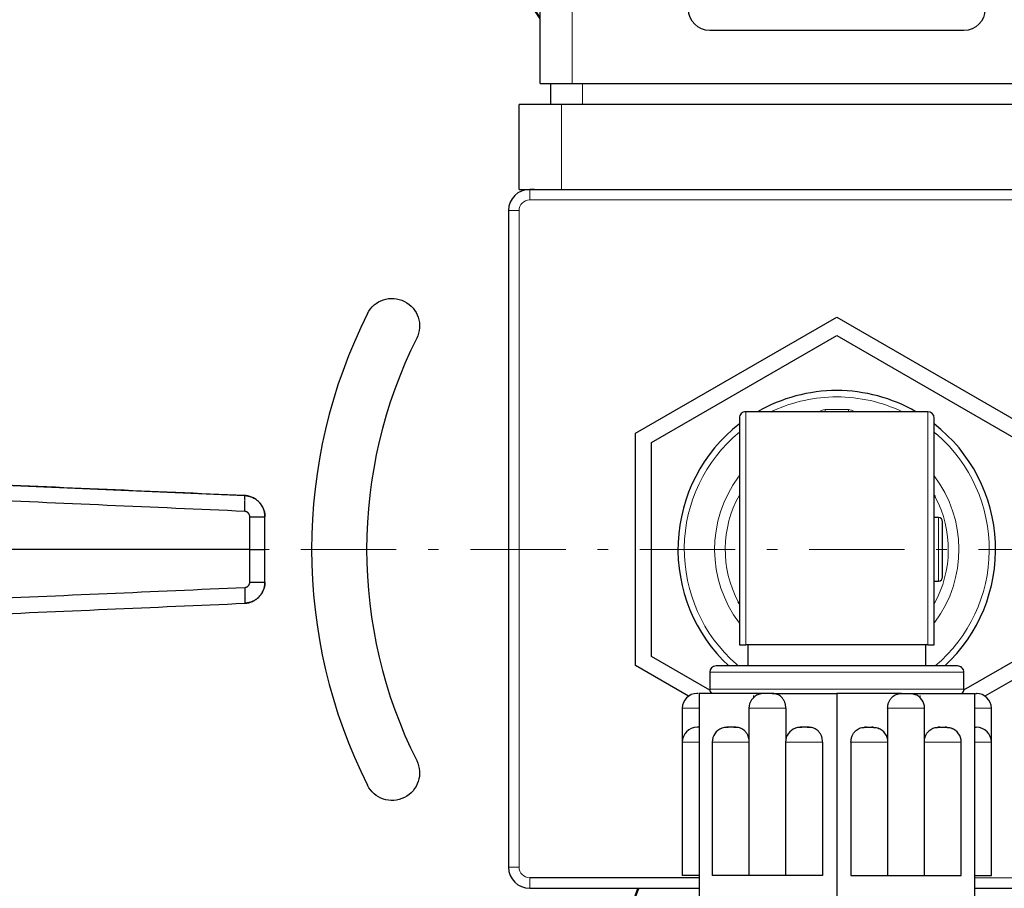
# Model space of a CAD drawing. Header units: millimetres. Extents: x 18 to 610, y -123 to 280.
# Tile 19 of 44: x 495 to 541, y -60 to -18. Entities that reach past the tile are written whole.
import ezdxf

# ---------------------------------------------------------------- set-up
doc = ezdxf.new("R2010")
doc.units = ezdxf.units.MM
doc.linetypes.add('CENTER', pattern=[8, 4.5, -1.5, 0.5, -1.5])
doc.linetypes.add('SOLID', pattern=[0])
doc.styles.add('Arial', font='Arial.ttf', dxfattribs={"height": 5})
doc.dimstyles.get("Standard").update_dxf_attribs({"dimtxt": 5, "dimasz": 5, "dimexe": 0.18, "dimexo": 0.0625, "dimgap": 0.09, "dimtad": 0, "dimtih": 1, "dimtoh": 1, "dimdec": 4, "dimzin": 0, "dimdsep": 46, "dimtxsty": 'Arial', "dimcen": 0.09, "dimadec": 0, "dimazin": 0, "dimtfac": 1, "dimtdec": 4, "dimtofl": 0, "dimtmove": 0, "dimatfit": 3, "dimfxl": 0, "dimtolj": 1, "dimtzin": 0, "dimarcsym": 0})

# ---------------------------------------------------------------- blocks, each defined once
blk = doc.blocks.new('*D3')
at = {"color": 0, "lineweight": -2}
for p, q in [((533.344, 32.155), (595.734, 32.155)), ((594.334, -38.507), (594.334, 27.155)), ((584.668, -43.507), (595.734, -43.507))]:
    blk.add_line(p, q, dxfattribs=at)
at = {"color": 0}
for points in [[(595.167, 27.155), (593.5, 27.155), (594.334, 32.155)], [(593.5, -38.507), (595.167, -38.507), (594.334, -43.507)]]:
    blk.add_solid(points, dxfattribs=at)
at = {"layer": 'Defpoints', "color": 0}
for p in [(533.344, 32.155), (594.334, 32.155), (584.668, -43.507)]:
    blk.add_point(p, dxfattribs=at)
at = {"color": 0, "lineweight": 9, "insert": (589.291, -5.676), "char_height": 5, "attachment_point": 5, "rotation": 90, "style": 'Arial'}
blk.add_mtext('\\A1;75.7', dxfattribs=at)
blk = doc.blocks.new('*D6')
at = {"color": 0, "lineweight": -2}
for p, q in [((511.043, -101.422), (438.885, 39.288)), ((451.644, 14.407), (508.762, -96.973))]:
    blk.add_line(p, q, dxfattribs=at)
at = {"color": 0}
blk.add_solid([(508.02, -97.353), (509.503, -96.592), (511.043, -101.422)], dxfattribs=at)
at = {"layer": 'Defpoints', "color": 0}
for p in [(451.644, 14.407), (511.043, -101.422)]:
    blk.add_point(p, dxfattribs=at)
at = {"color": 0, "lineweight": 9, "insert": (449.718, 29.537), "char_height": 5, "attachment_point": 5, "rotation": 297.1495, "style": 'Arial'}
blk.add_mtext('\\A1;Ø130.2', dxfattribs=at)
blk = doc.blocks.new('BlockOfCenters_1', base_point=(481.344, -43.507))
at = {"color": 6, "linetype": 'CENTER', "lineweight": 9}
blk.add_lwpolyline([(560.544, -43.507), (402.144, -43.507)], dxfattribs=at)
blk = doc.blocks.new('BlockOfViews_1')
at = {"linetype": 'SOLID', "lineweight": 30}
for p, q in [((519.344, -21.507, 66.89), (519.344, -13.507, 66.89)), ((539.344, -19.007, 68.39), (527.344, -19.007, 68.39)), ((519.844, -22.507, 66.39), (519.844, -21.507, 66.39)), ((520.844, -21.507, 68.39), (545.844, -21.507, 68.39)), ((518.344, -26.507, 67.39), (518.344, -22.507, 67.39)), ((546.344, -22.507, 69.39), (520.344, -22.507, 69.39)), ((519.071, -26.507, 68.932), (518.844, -26.507, 68.932)), ((520.344, -26.507, 69.39), (546.344, -26.507, 69.39)), ((517.844, -27.507, 68.932), (517.844, -58.507, 68.932)), ((523.844, -38.022, 71.432), (533.344, -32.537, 71.432)), ((533.344, -32.537, 71.432), (542.844, -38.022, 71.432)), ((524.594, -38.455, 71.432), (533.344, -33.403, 71.432)), ((533.344, -33.403, 71.432), (542.094, -38.455, 71.432)), ((537.644, -37.007, 89.132), (529.044, -37.007, 89.132)), ((523.844, -48.992, 71.432), (523.844, -38.022, 71.432)), ((524.594, -48.559, 71.432), (524.594, -38.455, 71.432)), ((492.383, -40.398, 72.992), (505.387, -40.965, 72.433)), ((538.144, -42.007, 80.932), (537.944, -42.007, 80.932)), ((505.626, -43.507, 73.174), (488.244, -43.507, 73.933)), ((537.944, -45.007, 80.932), (538.144, -45.007, 80.932)), ((537.644, -48.007, 93.823), (529.044, -48.007, 93.823)), ((529.144, -48.007, 89.075), (529.144, -49.007, 89.075)), ((537.543, -49.007, 89.075), (537.543, -48.007, 89.075)), ((527.355, -50.153, 71.432), (524.594, -48.559, 71.432)), ((542.094, -48.559, 71.432), (539.332, -50.153, 71.432)), ((526.348, -50.438, 71.432), (523.844, -48.992, 71.432)), ((542.844, -48.992, 71.432), (540.339, -50.438, 71.432)), ((527.344, -49.307, 89.132), (527.344, -50.107, 89.132)), ((539.344, -50.107, 89.132), (539.344, -49.307, 89.132)), ((526.844, -50.307, 92.885), (526.844, -61.557, 92.885)), ((529.9, -50.307, 94.65), (526.844, -50.307, 92.885)), ((530.287, -50.307, 94.873), (533.344, -50.307, 96.638)), ((533.344, -50.307, 96.638), (533.344, -61.557, 96.638)), ((536.4, -50.307, 94.873), (533.344, -50.307, 96.638)), ((536.787, -50.307, 94.65), (539.844, -50.307, 92.885)), ((539.844, -50.307, 92.885), (539.844, -61.557, 92.885)), ((526.044, -51.007, 89.13), (526.044, -52.607, 89.13)), ((529.194, -51.007, 94.605), (529.195, -58.907, 94.54)), ((530.942, -51.007, 95.251), (530.942, -52.485, 95.251)), ((535.745, -51.007, 95.251), (535.745, -52.485, 95.251)), ((537.492, -58.907, 94.54), (537.493, -51.007, 94.605)), ((540.644, -52.607, 89.13), (540.644, -51.007, 89.13)), ((528.168, -51.907, 93.65), (528.223, -51.907, 93.682)), ((528.481, -51.907, 93.831), (528.555, -51.907, 93.873)), ((531.632, -51.907, 95.65), (531.688, -51.907, 95.682)), ((531.945, -51.907, 95.831), (532.019, -51.907, 95.873)), ((534.742, -51.907, 95.831), (534.668, -51.907, 95.873)), ((535.055, -51.907, 95.65), (534.999, -51.907, 95.682)), ((538.206, -51.907, 93.831), (538.132, -51.907, 93.873)), ((538.519, -51.907, 93.65), (538.464, -51.907, 93.682)), ((526.044, -52.607, 91.132), (526.044, -58.907, 91.132)), ((527.462, -52.607, 93.605), (527.463, -58.907, 93.54)), ((530.926, -52.607, 95.605), (530.927, -58.907, 95.54)), ((532.674, -52.607, 96.251), (532.674, -58.907, 96.251)), ((534.013, -52.607, 96.251), (534.013, -58.907, 96.251)), ((535.76, -58.907, 95.54), (535.761, -52.607, 95.605)), ((539.224, -58.907, 93.54), (539.225, -52.607, 93.605)), ((540.644, -58.907, 91.132), (540.644, -52.607, 91.132)), ((526.844, -59.007, 69.432), (518.844, -59.007, 69.432)), ((518.844, -59.507, 68.932), (526.844, -59.507, 68.932)), ((539.844, -59.507, 68.932), (547.844, -59.507, 68.932))]:
    blk.add_line(p, q, dxfattribs=at)
at = {"color": 196, "linetype": 'SOLID', "lineweight": 9}
for p, q in [((520.844, -21.507, 68.39), (520.844, -13.507, 68.39)), ((521.344, -22.507, 67.89), (521.344, -21.507, 67.89)), ((520.344, -26.507, 69.39), (520.344, -22.507, 69.39)), ((518.844, -27.007, 69.432), (547.844, -27.007, 69.432)), ((518.344, -58.507, 69.432), (518.344, -27.507, 69.432)), ((533.894, -36.907, 77.532), (532.794, -36.907, 77.532)), ((547.844, -59.007, 69.432), (539.844, -59.007, 69.432))]:
    blk.add_line(p, q, dxfattribs=at)
at = {"linetype": 'SOLID', "lineweight": 9}
for p, q in [((529.405, -50.511, 94.576), (529.405, -50.407, 94.576)), ((537.282, -50.511, 94.576), (537.282, -50.407, 94.576))]:
    blk.add_line(p, q, dxfattribs=at)
at = {"linetype": 'SOLID', "lineweight": 30}
for centre, radius, start, end in [((481.344, -43.507, -7.768), 65.4, 48.54992, 318.36116), ((481.344, -43.507, 10.232), 65.086, 48.87291, 318.68174), ((481.344, -43.507, 10.232), 45.553, 33.4651, 175.5936), ((481.344, -43.507, 10.232), 45.519, 33.399, 175.5901), ((518.844, -27.507, 68.932), 1, 90, 180), ((533.344, -43.507, 32.432), 24.8, 153.3245, 206.6755), ((533.344, -43.507, 32.432), 22.2, 153.3245, 206.6755), ((533.344, -43.507, 77.232), 7.5, 90, 119.9181), ((533.344, -43.507, 77.232), 7.5, 60.0819, 90), ((529.043, -37.307, 89.132), 0.3, 89.9947, 180.0075), ((537.643, -37.307, 89.132), 0.3, 0.015, 89.9828), ((533.344, -43.507, 77.232), 7.5, 127.8334, 227.1682), ((533.344, -43.507, 77.232), 7.5, 312.8318, 52.1666), ((533.344, -43.507, 77.532), 5.768, 142.8973, 143.5135), ((538.143, -42.207, 80.932), 0.2, 0.0045, 89.9824), ((538.136, -44.8, 80.932), 0.208, 272.0603, 357.9539), ((533.344, -43.507, 77.532), 5.768, 322.8973, 323.5135), ((481.344, -43.507, 10.232), 45.553, 184.4064, 339.4342), ((481.344, -43.507, 10.232), 45.519, 184.4099, 339.4181), ((527.644, -49.307, 89.132), 0.3, 89.9968, 179.9938), ((539.044, -49.307, 89.132), 0.3, 359.9883, 90.0095), ((527.665, -50.086, 89.132), 0.322, 183.8384, 223.4313), ((539.04, -50.104, 89.132), 0.303, 316.7126, 359.4015), ((526.749, -51.013, 89.132), 0.706, 90.4748, 179.5243), ((529.895, -51.01, 94.509), 0.701, 109.9764, 179.757), ((536.792, -51.01, 94.605), 0.701, 0.2416, 70.0321), ((539.938, -51.013, 89.13), 0.706, 0.4676, 89.5283), ((526.744, -52.607, 91.132), 0.7, 90.0006, 179.9985), ((528.163, -52.61, 93.509), 0.701, 109.9758, 179.7572), ((531.627, -52.61, 95.509), 0.701, 109.9758, 179.7572), ((535.06, -52.61, 95.605), 0.701, 0.2414, 70.0327), ((538.524, -52.61, 93.605), 0.701, 0.2414, 70.0327), ((539.944, -52.607, 91.132), 0.7, 0.0015, 89.9994), ((518.844, -58.507, 68.932), 1, 180, 270)]:
    blk.add_arc(centre, radius, start, end, dxfattribs=at)
at = {"linetype": 'SOLID', "lineweight": 30, "extrusion": (-1.42109e-16, 0, -1)}
for centre, start, end in [((-527.344, -18.007, -68.39), 270, 0), ((-539.344, -18.007, -68.39), 180, 270)]:
    blk.add_arc(centre, 1, start, end, dxfattribs=at)
at = {"linetype": 'SOLID', "lineweight": 30, "extrusion": (0, 1, 0)}
for centre, radius, start, end in [((-520.844, 66.89, -21.507), 1.5, 0, 90), ((-520.344, 67.39, -26.507), 2, 0, 90), ((-536.494, 94.588, -50.307), 0.3, 71.8103, 168.1897), ((-539.644, 89.132, -50.307), 0.3, 146.3935, 197.0185), ((-534.761, 95.588, -51.907), 0.3, 71.8103, 168.1897), ((-538.226, 93.588, -51.907), 0.3, 71.8103, 168.1897), ((-539.644, 91.132, -51.907), 0.3, 131.8103, 196.875), ((-534.761, 95.588, -58.907), 1, 41.537, 182.7704), ((-536.494, 94.588, -58.907), 1, 42.7663, 182.7704), ((-538.226, 93.588, -58.907), 1, 42.7663, 182.7704), ((-539.644, 91.132, -58.907), 1, 101.537, 180)]:
    blk.add_arc(centre, radius, start, end, dxfattribs=at)
at = {"linetype": 'SOLID', "lineweight": 30, "extrusion": (0, -1, 0)}
for centre, radius, start, end in [((520.344, 67.39, 22.507), 2, 90, 180), ((533.344, 89.132, 49.007), 5.7, 358.5, 181.5), ((527.044, 89.132, 50.307), 0.3, 146.3935, 197.0185), ((530.194, 94.588, 50.307), 0.3, 71.8103, 168.1897), ((527.044, 91.132, 51.907), 0.3, 131.8103, 196.875), ((528.461, 93.588, 51.907), 0.3, 71.8103, 168.1897), ((531.926, 95.588, 51.907), 0.3, 71.8103, 168.1897), ((527.044, 91.132, 58.907), 1, 101.537, 180), ((528.461, 93.588, 58.907), 1, 42.7663, 182.7704), ((530.194, 94.588, 58.907), 1, 42.7663, 182.7704), ((531.926, 95.588, 58.907), 1, 41.537, 182.7704)]:
    blk.add_arc(centre, radius, start, end, dxfattribs=at)
at = {"color": 196, "linetype": 'SOLID', "lineweight": 9, "extrusion": (-1, 0, 0)}
for centre, radius, start, end in [((27.007, 68.932, -518.844), 0.5, 90, 180), ((43.507, 89.132, -529.044), 6.5, 46.1869, 180), ((36.907, 77.732, -532.794), 0.2, 270, 300.0223), ((36.907, 77.732, -533.894), 0.2, 270, 300.0358), ((59.007, 68.932, -518.844), 0.5, 0, 90)]:
    blk.add_arc(centre, radius, start, end, dxfattribs=at)
at = {"color": 196, "linetype": 'SOLID', "lineweight": 9, "extrusion": (0, 0, -1)}
for centre, start, end in [((-518.844, -27.507, -69.432), 360, 90), ((-518.844, -58.507, -69.432), 270, 0)]:
    blk.add_arc(centre, 0.5, start, end, dxfattribs=at)
at = {"color": 196, "linetype": 'SOLID', "lineweight": 9, "extrusion": (0, -1, 0)}
for centre, radius, start, end in [((518.344, 68.932, 27.507), 0.5, 90, 180), ((527.044, 89.132, 51.007), 1, 101.537, 180.1435), ((536.494, 94.588, 51.007), 1, 0.9375, 138.463), ((534.761, 95.588, 52.607), 1, 0.9375, 138.463), ((538.226, 93.588, 52.607), 1, 0.9375, 137.1051), ((539.644, 91.132, 52.607), 1, 0, 78.463)]:
    blk.add_arc(centre, radius, start, end, dxfattribs=at)
at = {"linetype": 'SOLID', "lineweight": 30, "extrusion": (-8.45174e-29, 2.25963e-31, -1)}
for centre, start, end in [((-512.345, -32.957, -32.432), 26.6755, 206.6755), ((-512.345, -54.057, -32.432), 153.3245, 333.3245)]:
    blk.add_arc(centre, 1.3, start, end, dxfattribs=at)
at = {"color": 196, "linetype": 'SOLID', "lineweight": 9, "extrusion": (0, -4.44089e-16, -1)}
for start, end in [(65.5932, 90), (90, 115.4653), (311.1864, 50.2905), (131.1864, 229.8137)]:
    blk.add_arc((-533.344, -43.507, -77.532), 7.2, start, end, dxfattribs=at)
at = {"linetype": 'SOLID', "lineweight": 30, "extrusion": (0, -4.44089e-16, -1)}
for start, end in [(64.5347, 65.5932), (129.7095, 131.1864), (310.1863, 311.1864)]:
    blk.add_arc((-533.344, -43.507, -77.532), 7.2, start, end, dxfattribs=at)
at = {"color": 196, "linetype": 'SOLID', "lineweight": 9}
for centre, radius, start, end in [((532.794, -37.307, 77.532), 0.4, 90, 131.4), ((533.894, -37.307, 77.532), 0.4, 48.6, 90), ((533.344, -43.507, 77.532), 5.768, 143.5135, 217.1027), ((533.344, -43.507, 77.532), 5.768, 323.5135, 37.1027)]:
    blk.add_arc(centre, radius, start, end, dxfattribs=at)
at = {"color": 196, "linetype": 'SOLID', "lineweight": 9, "extrusion": (1, 0, 0)}
for centre, radius, end in [((-43.507, 89.132, 537.644), 6.5, 133.8131), ((-43.507, 80.932, 538.144), 1.5, 180)]:
    blk.add_arc(centre, radius, 0, end, dxfattribs=at)
at = {"linetype": 'SOLID', "lineweight": 30, "extrusion": (1, 0, 0)}
blk.add_arc((-43.507, 89.132, 528.744), 6.2, 358.5484, 136.536, dxfattribs=at)
at = {"linetype": 'SOLID', "lineweight": 30, "extrusion": (-1, 1.62443e-32, 1.25101e-31)}
blk.add_arc((43.507, 89.132, -537.944), 6.2, 43.464, 181.4516, dxfattribs=at)
at = {"color": 196, "linetype": 'SOLID', "lineweight": 9, "extrusion": (5.30734e-32, -3.37201e-16, -1)}
for start, end in [(332.027, 29.1663), (152.027, 209.1663)]:
    blk.add_arc((-533.344, -43.507, -77.666), 5.268, start, end, dxfattribs=at)
at = {"linetype": 'SOLID', "lineweight": 30, "extrusion": (5.30734e-32, -3.37201e-16, -1)}
for start, end in [(150.8337, 152.027), (330.8337, 332.027)]:
    blk.add_arc((-533.344, -43.507, -77.666), 5.268, start, end, dxfattribs=at)
at = {"linetype": 'SOLID', "lineweight": 30, "extrusion": (-1, 0, 0)}
for start, end in [(180, 183.2694), (357.6923, 180)]:
    blk.add_arc((43.507, 80.932, -538.344), 1.3, start, end, dxfattribs=at)
at = {"color": 196, "linetype": 'SOLID', "lineweight": 9, "extrusion": (0, 1, -1.4803e-16)}
blk.add_arc((-533.344, 89.132, -49.307), 6, 360, 180, dxfattribs=at)
at = {"color": 196, "linetype": 'SOLID', "lineweight": 9, "extrusion": (0, -1, 1.4803e-16)}
for start, end in [(90, 180), (360, 90)]:
    blk.add_arc((533.344, 89.132, 50.107), 6, start, end, dxfattribs=at)
at = {"color": 196, "linetype": 'SOLID', "lineweight": 9, "extrusion": (0, 1, 0)}
for centre, radius, start, end in [((-530.194, 94.588, -51.007), 1, 0.9375, 138.463), ((-539.644, 89.132, -51.007), 1, 101.537, 180.1435), ((-527.044, 91.132, -52.607), 1, 0, 78.463), ((-528.461, 93.588, -52.607), 1, 0.9375, 137.1051), ((-531.926, 95.588, -52.607), 1, 0.9375, 138.463), ((-518.344, 68.932, -58.507), 0.5, 0, 90)]:
    blk.add_arc(centre, radius, start, end, dxfattribs=at)
at = {"linetype": 'SOLID', "lineweight": 30}
for points, knots in [([(505.387, -40.965, 72.433), (503.22, -40.871, 72.527), (498.885, -40.681, 72.714), (494.55, -40.492, 72.901), (492.383, -40.398, 72.992)], [0, 0, 0, 0, 6.51434, 13.028925, 13.028925, 13.028925, 13.028925]), ([(505.387, -41.712, 73.182), (503.22, -41.617, 73.276), (498.885, -41.427, 73.464), (494.55, -41.236, 73.65), (492.382, -41.14, 73.742)], [0, 0, 0, 0, 6.51434, 13.028925, 13.028925, 13.028925, 13.028925]), ([(505.387, -40.965, 72.433), (505.414, -40.966, 72.432), (505.44, -40.969, 72.432), (505.494, -40.975, 72.431), (505.52, -40.98, 72.431), (505.572, -40.991, 72.431), (505.598, -40.997, 72.43), (505.65, -41.012, 72.43), (505.675, -41.021, 72.429), (505.725, -41.04, 72.429), (505.75, -41.05, 72.429), (505.798, -41.073, 72.428), (505.822, -41.086, 72.428), (505.868, -41.112, 72.427), (505.891, -41.127, 72.427), (505.935, -41.157, 72.427), (505.956, -41.173, 72.426), (505.997, -41.207, 72.426), (506.018, -41.225, 72.426), (506.056, -41.262, 72.425), (506.075, -41.282, 72.425), (506.11, -41.322, 72.425), (506.127, -41.343, 72.425), (506.159, -41.386, 72.424), (506.175, -41.408, 72.424), (506.203, -41.453, 72.424), (506.217, -41.476, 72.424), (506.242, -41.524, 72.424), (506.253, -41.548, 72.424), (506.274, -41.597, 72.423), (506.284, -41.622, 72.423), (506.301, -41.673, 72.423), (506.308, -41.699, 72.423), (506.321, -41.751, 72.423), (506.326, -41.778, 72.423), (506.335, -41.831, 72.423), (506.338, -41.857, 72.423), (506.342, -41.911, 72.423), (506.344, -41.938, 72.423), (506.344, -41.964, 72.423)], [0, 0, 0, 0, 0.080133, 0.080133, 0.160266, 0.160266, 0.240399, 0.240399, 0.320532, 0.320532, 0.400665, 0.400665, 0.480798, 0.480798, 0.560931, 0.560931, 0.641064, 0.641064, 0.721196, 0.721196, 0.801329, 0.801329, 0.881462, 0.881462, 0.961595, 0.961595, 1.041728, 1.041728, 1.121861, 1.121861, 1.201994, 1.201994, 1.282127, 1.282127, 1.36226, 1.36226, 1.442393, 1.442393, 1.522526, 1.522526, 1.522526, 1.522526]), ([(506.344, -41.964, 72.423), (506.344, -41.901, 72.423), (506.334, -41.805, 72.423), (506.304, -41.681, 72.423), (506.273, -41.591, 72.423), (506.233, -41.504, 72.424), (506.185, -41.421, 72.424), (506.13, -41.344, 72.425), (506.067, -41.272, 72.425), (505.997, -41.206, 72.426), (505.922, -41.147, 72.427), (505.842, -41.096, 72.428), (505.757, -41.052, 72.429), (505.668, -41.017, 72.429), (505.546, -40.981, 72.431), (505.451, -40.968, 72.432), (505.387, -40.965, 72.433)], [0, 0, 0, 0, 0.12853, 0.192797, 0.257069, 0.321347, 0.385632, 0.449928, 0.514236, 0.578552, 0.642886, 0.707239, 0.771612, 0.83601, 0.900433, 1.029368, 1.029368, 1.029368, 1.029368]), ([(505.626, -41.962, 73.172), (505.626, -41.956, 73.172), (505.626, -41.949, 73.172), (505.625, -41.935, 73.172), (505.624, -41.929, 73.172), (505.622, -41.916, 73.172), (505.62, -41.909, 73.172), (505.617, -41.896, 73.172), (505.615, -41.89, 73.172), (505.611, -41.877, 73.173), (505.609, -41.87, 73.173), (505.603, -41.858, 73.173), (505.601, -41.852, 73.173), (505.594, -41.84, 73.173), (505.591, -41.834, 73.173), (505.584, -41.823, 73.174), (505.58, -41.817, 73.174), (505.572, -41.807, 73.174), (505.568, -41.801, 73.174), (505.559, -41.791, 73.175), (505.554, -41.787, 73.175), (505.545, -41.777, 73.175), (505.54, -41.773, 73.175), (505.529, -41.764, 73.176), (505.524, -41.76, 73.176), (505.513, -41.753, 73.176), (505.507, -41.749, 73.177), (505.496, -41.742, 73.177), (505.49, -41.739, 73.177), (505.478, -41.734, 73.178), (505.471, -41.731, 73.178), (505.459, -41.726, 73.179), (505.453, -41.724, 73.179), (505.44, -41.72, 73.18), (505.433, -41.719, 73.18), (505.42, -41.716, 73.18), (505.414, -41.715, 73.181), (505.4, -41.713, 73.181), (505.394, -41.712, 73.181), (505.387, -41.712, 73.182)], [0, 0, 0, 0, 0.00152552, 0.00152552, 0.00305104, 0.00305104, 0.00457656, 0.00457656, 0.00610209, 0.00610209, 0.00762761, 0.00762761, 0.00915313, 0.00915313, 0.01067865, 0.01067865, 0.01220417, 0.01220417, 0.01372969, 0.01372969, 0.01525521, 0.01525521, 0.01678074, 0.01678074, 0.01830626, 0.01830626, 0.01983178, 0.01983178, 0.0213573, 0.0213573, 0.02288282, 0.02288282, 0.02440834, 0.02440834, 0.02593386, 0.02593386, 0.02745939, 0.02745939, 0.02898491, 0.02898491, 0.02898491, 0.02898491]), ([(505.626, -41.962, 73.172), (505.626, -41.946, 73.172), (505.624, -41.922, 73.172), (505.616, -41.891, 73.172), (505.609, -41.869, 73.173), (505.599, -41.847, 73.173), (505.587, -41.826, 73.173), (505.573, -41.807, 73.174), (505.557, -41.789, 73.175), (505.54, -41.772, 73.175), (505.521, -41.758, 73.176), (505.501, -41.745, 73.177), (505.479, -41.734, 73.178), (505.457, -41.725, 73.179), (505.427, -41.716, 73.18), (505.403, -41.713, 73.181), (505.387, -41.712, 73.182)], [0, 0, 0, 0, 0.12853, 0.192797, 0.257069, 0.321347, 0.385632, 0.449928, 0.514236, 0.578552, 0.642886, 0.707239, 0.771612, 0.83601, 0.900433, 1.029368, 1.029368, 1.029368, 1.029368]), ([(505.626, -43.507, 73.174), (505.626, -43.48, 73.174), (505.626, -43.453, 73.174), (505.626, -43.399, 73.174), (505.626, -43.372, 73.174), (505.626, -43.317, 73.174), (505.626, -43.29, 73.174), (505.626, -43.236, 73.174), (505.626, -43.209, 73.174), (505.626, -43.155, 73.174), (505.626, -43.128, 73.174), (505.626, -43.073, 73.174), (505.626, -43.046, 73.174), (505.626, -42.992, 73.174), (505.626, -42.965, 73.174), (505.626, -42.911, 73.174), (505.626, -42.884, 73.174), (505.626, -42.83, 73.174), (505.626, -42.802, 73.174), (505.626, -42.748, 73.174), (505.626, -42.721, 73.174), (505.626, -42.667, 73.174), (505.626, -42.64, 73.174), (505.626, -42.586, 73.174), (505.626, -42.559, 73.173), (505.626, -42.504, 73.173), (505.626, -42.477, 73.173), (505.626, -42.423, 73.173), (505.626, -42.396, 73.173), (505.626, -42.342, 73.173), (505.626, -42.315, 73.173), (505.626, -42.26, 73.173), (505.626, -42.233, 73.173), (505.626, -42.179, 73.173), (505.626, -42.152, 73.173), (505.626, -42.098, 73.172), (505.626, -42.071, 73.172), (505.626, -42.016, 73.172), (505.626, -41.989, 73.172), (505.626, -41.962, 73.172)], [0, 0, 0, 0, 0.00334826, 0.00334826, 0.00669652, 0.00669652, 0.01004477, 0.01004477, 0.01339303, 0.01339303, 0.01674129, 0.01674129, 0.02008955, 0.02008955, 0.0234378, 0.0234378, 0.02678606, 0.02678606, 0.03013432, 0.03013432, 0.03348258, 0.03348258, 0.03683084, 0.03683084, 0.04017909, 0.04017909, 0.04352735, 0.04352735, 0.04687561, 0.04687561, 0.05022387, 0.05022387, 0.05357212, 0.05357212, 0.05692038, 0.05692038, 0.06026864, 0.06026864, 0.0636169, 0.0636169, 0.0636169, 0.0636169]), ([(505.626, -45.052, 73.172), (505.626, -45.025, 73.172), (505.626, -44.998, 73.172), (505.626, -44.943, 73.172), (505.626, -44.916, 73.172), (505.626, -44.862, 73.173), (505.626, -44.835, 73.173), (505.626, -44.781, 73.173), (505.626, -44.754, 73.173), (505.626, -44.7, 73.173), (505.626, -44.672, 73.173), (505.626, -44.618, 73.173), (505.626, -44.591, 73.173), (505.626, -44.537, 73.173), (505.626, -44.51, 73.173), (505.626, -44.456, 73.173), (505.626, -44.429, 73.174), (505.626, -44.374, 73.174), (505.626, -44.347, 73.174), (505.626, -44.293, 73.174), (505.626, -44.266, 73.174), (505.626, -44.212, 73.174), (505.626, -44.185, 73.174), (505.626, -44.13, 73.174), (505.626, -44.103, 73.174), (505.626, -44.049, 73.174), (505.626, -44.022, 73.174), (505.626, -43.968, 73.174), (505.626, -43.941, 73.174), (505.626, -43.886, 73.174), (505.626, -43.859, 73.174), (505.626, -43.805, 73.174), (505.626, -43.778, 73.174), (505.626, -43.724, 73.174), (505.626, -43.697, 73.174), (505.626, -43.643, 73.174), (505.626, -43.615, 73.174), (505.626, -43.561, 73.174), (505.626, -43.534, 73.174), (505.626, -43.507, 73.174)], [0, 0, 0, 0, 0.0061437, 0.0061437, 0.0122874, 0.0122874, 0.0184311, 0.0184311, 0.0245748, 0.0245748, 0.0307185, 0.0307185, 0.0368621, 0.0368621, 0.0430058, 0.0430058, 0.0491495, 0.0491495, 0.0552932, 0.0552932, 0.0614369, 0.0614369, 0.0675806, 0.0675806, 0.0737243, 0.0737243, 0.079868, 0.079868, 0.0860117, 0.0860117, 0.0921554, 0.0921554, 0.098299, 0.098299, 0.1044427, 0.1044427, 0.1105864, 0.1105864, 0.1167301, 0.1167301, 0.1167301, 0.1167301]), ([(506.344, -45.05, 72.423), (506.344, -45.077, 72.423), (506.342, -45.103, 72.423), (506.338, -45.157, 72.423), (506.335, -45.184, 72.423), (506.326, -45.237, 72.423), (506.321, -45.263, 72.423), (506.308, -45.315, 72.423), (506.301, -45.341, 72.423), (506.284, -45.392, 72.423), (506.274, -45.417, 72.423), (506.253, -45.466, 72.424), (506.242, -45.49, 72.424), (506.217, -45.538, 72.424), (506.203, -45.561, 72.424), (506.175, -45.607, 72.424), (506.159, -45.629, 72.424), (506.127, -45.672, 72.425), (506.11, -45.692, 72.425), (506.075, -45.732, 72.425), (506.056, -45.752, 72.425), (506.018, -45.789, 72.426), (505.997, -45.807, 72.426), (505.956, -45.841, 72.426), (505.935, -45.857, 72.427), (505.891, -45.887, 72.427), (505.868, -45.902, 72.427), (505.822, -45.929, 72.428), (505.798, -45.941, 72.428), (505.75, -45.964, 72.429), (505.725, -45.975, 72.429), (505.675, -45.994, 72.429), (505.65, -46.002, 72.43), (505.598, -46.017, 72.43), (505.572, -46.024, 72.431), (505.52, -46.034, 72.431), (505.494, -46.039, 72.431), (505.44, -46.045, 72.432), (505.414, -46.048, 72.432), (505.387, -46.049, 72.433)], [0, 0, 0, 0, 0.080504, 0.080504, 0.161008, 0.161008, 0.241512, 0.241512, 0.322016, 0.322016, 0.40252, 0.40252, 0.483024, 0.483024, 0.563528, 0.563528, 0.644032, 0.644032, 0.724536, 0.724536, 0.805039, 0.805039, 0.885543, 0.885543, 0.966047, 0.966047, 1.046551, 1.046551, 1.127055, 1.127055, 1.207559, 1.207559, 1.288063, 1.288063, 1.368567, 1.368567, 1.449071, 1.449071, 1.529575, 1.529575, 1.529575, 1.529575]), ([(505.387, -46.049, 72.433), (505.451, -46.046, 72.432), (505.546, -46.033, 72.431), (505.668, -45.997, 72.429), (505.757, -45.962, 72.429), (505.842, -45.919, 72.428), (505.922, -45.867, 72.427), (505.997, -45.808, 72.426), (506.067, -45.743, 72.425), (506.13, -45.67, 72.425), (506.185, -45.593, 72.424), (506.233, -45.51, 72.424), (506.273, -45.423, 72.423), (506.304, -45.333, 72.423), (506.334, -45.209, 72.423), (506.344, -45.113, 72.423), (506.344, -45.05, 72.423)], [0, 0, 0, 0, 0.128935, 0.193358, 0.257756, 0.322129, 0.386482, 0.450816, 0.515132, 0.57944, 0.643736, 0.708021, 0.772299, 0.836571, 0.900838, 1.029368, 1.029368, 1.029368, 1.029368]), ([(505.387, -45.302, 73.182), (505.394, -45.302, 73.181), (505.4, -45.301, 73.181), (505.414, -45.299, 73.181), (505.42, -45.298, 73.18), (505.433, -45.296, 73.18), (505.44, -45.294, 73.18), (505.453, -45.29, 73.179), (505.459, -45.288, 73.179), (505.471, -45.283, 73.178), (505.478, -45.281, 73.178), (505.49, -45.275, 73.177), (505.496, -45.272, 73.177), (505.507, -45.265, 73.177), (505.513, -45.261, 73.176), (505.524, -45.254, 73.176), (505.529, -45.25, 73.176), (505.54, -45.241, 73.175), (505.545, -45.237, 73.175), (505.554, -45.228, 73.175), (505.559, -45.223, 73.175), (505.568, -45.213, 73.174), (505.572, -45.207, 73.174), (505.58, -45.197, 73.174), (505.584, -45.191, 73.174), (505.591, -45.18, 73.173), (505.594, -45.174, 73.173), (505.601, -45.162, 73.173), (505.603, -45.156, 73.173), (505.609, -45.144, 73.173), (505.611, -45.137, 73.173), (505.615, -45.125, 73.172), (505.617, -45.118, 73.172), (505.62, -45.105, 73.172), (505.622, -45.099, 73.172), (505.624, -45.085, 73.172), (505.625, -45.079, 73.172), (505.626, -45.065, 73.172), (505.626, -45.059, 73.172), (505.626, -45.052, 73.172)], [0, 0, 0, 0, 0.019912, 0.019912, 0.0398239, 0.0398239, 0.0597359, 0.0597359, 0.0796479, 0.0796479, 0.0995599, 0.0995599, 0.1194718, 0.1194718, 0.1393838, 0.1393838, 0.1592958, 0.1592958, 0.1792077, 0.1792077, 0.1991197, 0.1991197, 0.2190317, 0.2190317, 0.2389437, 0.2389437, 0.2588556, 0.2588556, 0.2787676, 0.2787676, 0.2986796, 0.2986796, 0.3185915, 0.3185915, 0.3385035, 0.3385035, 0.3584155, 0.3584155, 0.3783275, 0.3783275, 0.3783275, 0.3783275]), ([(505.387, -45.302, 73.182), (505.403, -45.301, 73.181), (505.427, -45.298, 73.18), (505.457, -45.289, 73.179), (505.479, -45.28, 73.178), (505.501, -45.269, 73.177), (505.521, -45.256, 73.176), (505.54, -45.242, 73.175), (505.557, -45.225, 73.175), (505.573, -45.207, 73.174), (505.587, -45.188, 73.173), (505.599, -45.167, 73.173), (505.609, -45.145, 73.173), (505.616, -45.123, 73.172), (505.624, -45.092, 73.172), (505.626, -45.068, 73.172), (505.626, -45.052, 73.172)], [0, 0, 0, 0, 0.128935, 0.193358, 0.257756, 0.322129, 0.386482, 0.450816, 0.515132, 0.57944, 0.643736, 0.708021, 0.772299, 0.836571, 0.900838, 1.029368, 1.029368, 1.029368, 1.029368]), ([(492.382, -45.874, 73.742), (494.55, -45.778, 73.65), (498.885, -45.587, 73.464), (503.22, -45.397, 73.276), (505.387, -45.302, 73.182)], [0, 0, 0, 0, 6.514585, 13.028925, 13.028925, 13.028925, 13.028925]), ([(492.383, -46.617, 72.992), (494.55, -46.522, 72.901), (498.885, -46.333, 72.714), (503.22, -46.143, 72.527), (505.387, -46.049, 72.433)], [0, 0, 0, 0, 6.514585, 13.028925, 13.028925, 13.028925, 13.028925]), ([(528.744, -48.007, 93.397), (528.744, -48.007, 93.457), (528.754, -48.007, 93.527), (528.789, -48.007, 93.63), (528.815, -48.007, 93.682), (528.871, -48.007, 93.75), (528.907, -48.007, 93.781), (528.972, -48.007, 93.813), (529.01, -48.007, 93.823), (529.044, -48.007, 93.823)], [1.6600309, 1.6600309, 1.6600309, 1.6600309, 1.8384988, 1.8384988, 1.9847491, 1.9847491, 2.102807, 2.102807, 2.2020352, 2.2020352, 2.2020352, 2.2020352]), ([(537.644, -48.007, 93.823), (537.677, -48.007, 93.823), (537.715, -48.007, 93.813), (537.78, -48.007, 93.781), (537.816, -48.007, 93.75), (537.872, -48.007, 93.682), (537.898, -48.007, 93.63), (537.933, -48.007, 93.527), (537.944, -48.007, 93.457), (537.944, -48.007, 93.397)], [2.2020352, 2.2020352, 2.2020352, 2.2020352, 2.3012634, 2.3012634, 2.4193213, 2.4193213, 2.5655716, 2.5655716, 2.7440395, 2.7440395, 2.7440395, 2.7440395]), ([(529.9, -50.307, 94.65), (529.89, -50.307, 94.644), (529.88, -50.307, 94.638), (529.794, -50.31, 94.588), (529.719, -50.325, 94.545), (529.643, -50.356, 94.501), (529.633, -50.36, 94.496), (529.624, -50.365, 94.49)], [-2.385148, -2.385148, -2.385148, -2.385148, -2.3531434, -2.3531434, -2.1097227, -2.1097227, -2.0751004, -2.0751004, -2.0751004, -2.0751004]), ([(530.942, -51.007, 95.251), (530.942, -50.96, 95.251), (530.938, -50.908, 95.249), (530.918, -50.808, 95.238), (530.903, -50.759, 95.229), (530.869, -50.673, 95.209), (530.845, -50.628, 95.196), (530.79, -50.546, 95.164), (530.759, -50.509, 95.146), (530.7, -50.452, 95.112), (530.669, -50.427, 95.094), (530.603, -50.383, 95.055), (530.568, -50.366, 95.035), (530.468, -50.325, 94.978), (530.393, -50.31, 94.935), (530.307, -50.307, 94.885), (530.297, -50.307, 94.879), (530.287, -50.307, 94.873)], [-3.894846, -3.894846, -3.894846, -3.894846, -3.753277, -3.753277, -3.611709, -3.611709, -3.468325, -3.468325, -3.324941, -3.324941, -3.204173, -3.204173, -3.083405, -3.083405, -2.839985, -2.839985, -2.80798, -2.80798, -2.80798, -2.80798]), ([(535.745, -51.007, 95.251), (535.745, -50.96, 95.251), (535.749, -50.908, 95.249), (535.769, -50.808, 95.238), (535.784, -50.759, 95.229), (535.818, -50.673, 95.209), (535.842, -50.628, 95.196), (535.897, -50.546, 95.164), (535.928, -50.509, 95.146), (535.987, -50.452, 95.112), (536.018, -50.427, 95.094), (536.084, -50.383, 95.055), (536.119, -50.366, 95.035), (536.219, -50.325, 94.978), (536.294, -50.31, 94.935), (536.38, -50.307, 94.885), (536.39, -50.307, 94.879), (536.4, -50.307, 94.873)], [-3.894846, -3.894846, -3.894846, -3.894846, -3.753277, -3.753277, -3.611709, -3.611709, -3.468325, -3.468325, -3.324941, -3.324941, -3.204173, -3.204173, -3.083405, -3.083405, -2.839985, -2.839985, -2.80798, -2.80798, -2.80798, -2.80798]), ([(536.787, -50.307, 94.65), (536.797, -50.307, 94.644), (536.807, -50.307, 94.638), (536.893, -50.31, 94.588), (536.968, -50.325, 94.545), (537.044, -50.356, 94.501), (537.054, -50.36, 94.496), (537.063, -50.365, 94.49)], [-2.385148, -2.385148, -2.385148, -2.385148, -2.3531434, -2.3531434, -2.1097227, -2.1097227, -2.0751004, -2.0751004, -2.0751004, -2.0751004]), ([(528.168, -51.907, 93.65), (528.158, -51.907, 93.644), (528.148, -51.907, 93.638), (528.062, -51.91, 93.588), (527.987, -51.925, 93.545), (527.911, -51.956, 93.501), (527.901, -51.96, 93.496), (527.892, -51.965, 93.49)], [-4.9817117, -4.9817117, -4.9817117, -4.9817117, -4.9497073, -4.9497073, -4.7062867, -4.7062867, -4.6716641, -4.6716641, -4.6716641, -4.6716641]), ([(529.194, -52.449, 94.242), (529.184, -52.402, 94.237), (529.17, -52.357, 94.229), (529.137, -52.273, 94.209), (529.113, -52.228, 94.196), (529.058, -52.146, 94.164), (529.027, -52.109, 94.146), (528.968, -52.052, 94.112), (528.937, -52.027, 94.094), (528.871, -51.983, 94.055), (528.836, -51.966, 94.035), (528.736, -51.925, 93.978), (528.661, -51.91, 93.935), (528.575, -51.907, 93.885), (528.565, -51.907, 93.879), (528.555, -51.907, 93.873)], [-1.1481497, -1.1481497, -1.1481497, -1.1481497, -1.015145, -1.015145, -0.8717609, -0.8717609, -0.7283768, -0.7283768, -0.607609, -0.607609, -0.4868412, -0.4868412, -0.2434206, -0.2434206, -0.2114162, -0.2114162, -0.2114162, -0.2114162]), ([(531.632, -51.907, 95.65), (531.622, -51.907, 95.644), (531.612, -51.907, 95.638), (531.526, -51.91, 95.588), (531.451, -51.925, 95.545), (531.375, -51.956, 95.501), (531.365, -51.96, 95.496), (531.356, -51.965, 95.49)], [-4.9817118, -4.9817118, -4.9817118, -4.9817118, -4.9497073, -4.9497073, -4.7062867, -4.7062867, -4.6716642, -4.6716642, -4.6716642, -4.6716642]), ([(532.674, -52.607, 96.251), (532.674, -52.56, 96.251), (532.67, -52.508, 96.249), (532.65, -52.408, 96.238), (532.636, -52.359, 96.229), (532.601, -52.273, 96.209), (532.577, -52.228, 96.196), (532.523, -52.146, 96.164), (532.491, -52.109, 96.146), (532.432, -52.052, 96.112), (532.401, -52.027, 96.094), (532.335, -51.983, 96.055), (532.3, -51.966, 96.035), (532.2, -51.925, 95.978), (532.125, -51.91, 95.935), (532.039, -51.907, 95.885), (532.029, -51.907, 95.879), (532.019, -51.907, 95.873)], [-1.298282, -1.298282, -1.298282, -1.298282, -1.156714, -1.156714, -1.015145, -1.015145, -0.871761, -0.871761, -0.728377, -0.728377, -0.607609, -0.607609, -0.486841, -0.486841, -0.243421, -0.243421, -0.211416, -0.211416, -0.211416, -0.211416]), ([(534.013, -52.607, 96.251), (534.013, -52.56, 96.251), (534.017, -52.508, 96.249), (534.037, -52.408, 96.238), (534.052, -52.359, 96.229), (534.086, -52.273, 96.209), (534.11, -52.228, 96.196), (534.165, -52.146, 96.164), (534.196, -52.109, 96.146), (534.255, -52.052, 96.112), (534.286, -52.027, 96.094), (534.352, -51.983, 96.055), (534.387, -51.966, 96.035), (534.487, -51.925, 95.978), (534.562, -51.91, 95.935), (534.648, -51.907, 95.885), (534.658, -51.907, 95.879), (534.668, -51.907, 95.873)], [-1.298282, -1.298282, -1.298282, -1.298282, -1.156714, -1.156714, -1.015145, -1.015145, -0.871761, -0.871761, -0.728377, -0.728377, -0.607609, -0.607609, -0.486841, -0.486841, -0.243421, -0.243421, -0.211416, -0.211416, -0.211416, -0.211416]), ([(535.055, -51.907, 95.65), (535.065, -51.907, 95.644), (535.075, -51.907, 95.638), (535.161, -51.91, 95.588), (535.236, -51.925, 95.545), (535.312, -51.956, 95.501), (535.322, -51.96, 95.496), (535.331, -51.965, 95.49)], [-4.9817118, -4.9817118, -4.9817118, -4.9817118, -4.9497073, -4.9497073, -4.7062867, -4.7062867, -4.6716642, -4.6716642, -4.6716642, -4.6716642]), ([(537.493, -52.449, 94.242), (537.503, -52.402, 94.237), (537.517, -52.357, 94.229), (537.55, -52.273, 94.209), (537.574, -52.228, 94.196), (537.629, -52.146, 94.164), (537.66, -52.109, 94.146), (537.719, -52.052, 94.112), (537.75, -52.027, 94.094), (537.817, -51.983, 94.055), (537.851, -51.966, 94.035), (537.951, -51.925, 93.978), (538.026, -51.91, 93.935), (538.112, -51.907, 93.885), (538.122, -51.907, 93.879), (538.132, -51.907, 93.873)], [-1.1481497, -1.1481497, -1.1481497, -1.1481497, -1.015145, -1.015145, -0.8717609, -0.8717609, -0.7283768, -0.7283768, -0.607609, -0.607609, -0.4868412, -0.4868412, -0.2434206, -0.2434206, -0.2114162, -0.2114162, -0.2114162, -0.2114162]), ([(538.519, -51.907, 93.65), (538.529, -51.907, 93.644), (538.539, -51.907, 93.638), (538.625, -51.91, 93.588), (538.7, -51.925, 93.545), (538.776, -51.956, 93.501), (538.786, -51.96, 93.496), (538.796, -51.965, 93.49)], [-4.9817117, -4.9817117, -4.9817117, -4.9817117, -4.9497073, -4.9497073, -4.7062867, -4.7062867, -4.6716641, -4.6716641, -4.6716641, -4.6716641])]:
    blk.add_open_spline(points, degree=3, knots=knots, dxfattribs=at)
for points, weights in [([(505.387, -41.712, 73.182), (505.419, -40.967, 73.178), (505.387, -40.965, 72.433)], [1, 0.708922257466, 1]), ([(505.387, -41.712, 73.182), (505.419, -40.967, 73.178), (505.387, -40.965, 72.433)], [1, 0.708922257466, 1]), ([(505.626, -41.962, 73.172), (506.344, -41.962, 73.141), (506.344, -41.964, 72.423)], [1, 0.722333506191, 1]), ([(505.626, -41.962, 73.172), (506.344, -41.962, 73.141), (506.344, -41.964, 72.423)], [1, 0.722333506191, 1]), ([(505.626, -43.507, 73.174), (506.344, -43.507, 73.143), (506.344, -43.507, 72.425)], [1, 0.72236396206, 1]), ([(505.626, -43.507, 73.174), (506.344, -43.507, 73.143), (506.344, -43.507, 72.425)], [1, 0.72236396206, 1]), ([(505.626, -45.052, 73.172), (506.344, -45.052, 73.141), (506.344, -45.05, 72.423)], [1, 0.722333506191, 1]), ([(505.626, -45.052, 73.172), (506.344, -45.052, 73.141), (506.344, -45.05, 72.423)], [1, 0.722333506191, 1]), ([(505.387, -45.302, 73.182), (505.419, -46.047, 73.178), (505.387, -46.049, 72.433)], [1, 0.708922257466, 1]), ([(505.387, -45.302, 73.182), (505.419, -46.047, 73.178), (505.387, -46.049, 72.433)], [1, 0.708922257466, 1])]:
    blk.add_rational_spline(points, weights, degree=2, dxfattribs=at)
for points in [[(505.626, -43.507, 73.174), (505.626, -42.735, 73.174), (505.626, -41.962, 73.172)], [(506.344, -43.507, 72.425), (506.344, -42.736, 72.425), (506.344, -41.964, 72.423)], [(505.626, -45.052, 73.172), (505.626, -44.279, 73.174), (505.626, -43.507, 73.174)], [(506.344, -45.05, 72.423), (506.344, -44.278, 72.425), (506.344, -43.507, 72.425)]]:
    blk.add_open_spline(points, degree=2, dxfattribs=at)
blk.add_blockref('BlockOfCenters_1', (481.344, -43.507))

msp = doc.modelspace()

# ---------------------------------------------------------------- block references
msp.add_blockref('BlockOfViews_1', (0, 0))

# ---------------------------------------------------------------- dimensions: what is measured, and where the dimension line sits
at = {"lineweight": 9}
dim = msp.add_diameter_dim_2p(p1=(451.644, 14.407), p2=(511.043, -101.422), dimstyle='Standard', override={"dimtxt": 5, "dimasz": 5, "dimexe": 1.4, "dimexo": 0, "dimgap": 2.5, "dimtad": 1, "dimtih": 0, "dimtoh": 0, "dimdec": 1, "dimlfac": 1, "dimpost": '״<>', "dimse1": 0, "dimse2": 0, "dimtofl": 1}, dxfattribs=at)
dim.commit()
dim.dimension.update_dxf_attribs({"geometry": '*D6', "text_midpoint": (445.1, 27.169), "dimtype": 163})
dim = msp.add_linear_dim(base=(594.334, 32.155), p1=(584.668, -43.507), p2=(533.344, 32.155), angle=90, dimstyle='Standard', override={"dimtxt": 5, "dimasz": 5, "dimexe": 1.4, "dimexo": 0, "dimgap": 2.5, "dimtad": 1, "dimtih": 0, "dimtoh": 1, "dimdec": 1, "dimlfac": 1, "dimpost": '<>', "dimsah": 1, "dimse1": 0, "dimse2": 0, "dimtix": 1}, dxfattribs=at)
dim.commit()
dim.dimension.update_dxf_attribs({"geometry": '*D3', "text_midpoint": (594.334, -5.676), "dimtype": 160})

doc.saveas('drawing.dxf')
